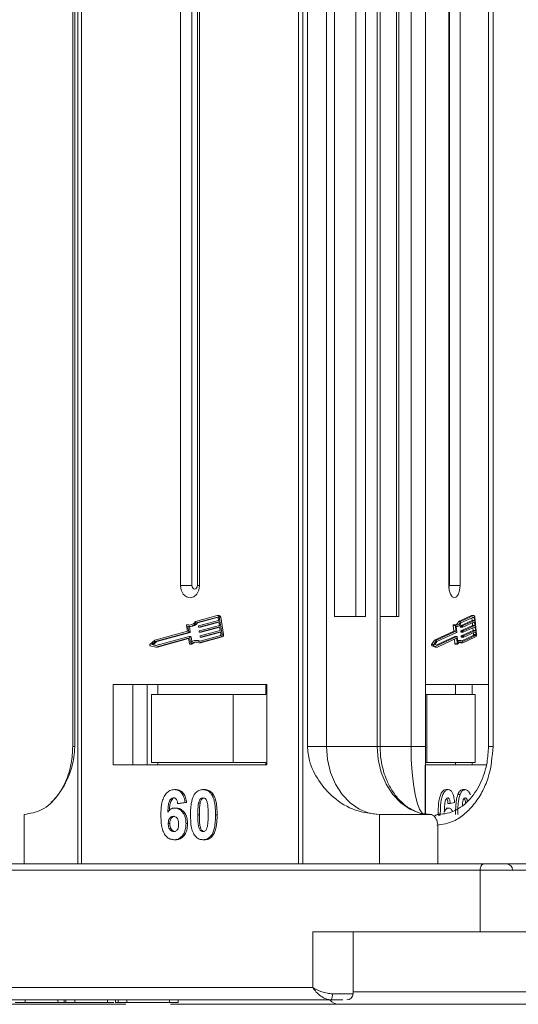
# Model space of a CAD drawing. Header units: millimetres. Extents: x -956 to 636, y -192 to 923.
# Tile 9 of 75: x -322 to -282, y 32 to 111. Entities that reach past the tile are written whole.
import ezdxf

# ---------------------------------------------------------------- set-up
doc = ezdxf.new("R2010")
doc.units = ezdxf.units.MM

msp = doc.modelspace()

# ---------------------------------------------------------------- linework, layer by layer
at = {"color": 7, "linetype": 'Continuous', "lineweight": 15}
for p, q in [((-318.057, 193.177), (-318.057, 52.677)), ((-317.896, 52.677), (-317.896, 193.177)), ((-317.635, 193.177), (-317.635, 43.177)), ((-317.338, 43.177), (-317.338, 193.177)), ((-309.354, 193.177), (-309.354, 65.677)), ((-308.421, 193.177), (-308.421, 65.677)), ((-307.978, 65.677), (-307.978, 193.177)), ((-307.802, 65.677), (-307.802, 193.177)), ((-299.818, 193.177), (-299.818, 43.177)), ((-299.465, 43.177), (-299.465, 193.177)), ((-299.093, 193.177), (-299.093, 52.677)), ((-297.543, 52.677), (-297.543, 193.177)), ((-296.913, 193.177), (-296.913, 63.177)), ((-295.166, 63.177), (-295.166, 193.177)), ((-294.39, 63.177), (-294.39, 193.177)), ((-293.444, 193.177), (-293.444, 52.677)), ((-293.22, 52.677), (-293.22, 193.177)), ((-291.898, 63.177), (-291.898, 193.177)), ((-291.694, 63.177), (-291.694, 193.177)), ((-290.715, 193.177), (-290.715, 52.677)), ((-289.556, 52.677), (-289.556, 193.177)), ((-289.554, 193.177), (-289.554, 47.232)), ((-287.669, 193.177), (-287.669, 65.677)), ((-287.613, 65.677), (-287.613, 193.177)), ((-286.752, 65.677), (-286.752, 193.177)), ((-284.456, 193.177), (-284.456, 52.677)), ((-284.086, 52.677), (-284.086, 193.177)), ((-308.421, 65.677), (-309.354, 65.677)), ((-307.802, 65.677), (-307.978, 65.677)), ((-286.752, 65.677), (-287.613, 65.677)), ((-306.379, 63.244), (-308.147, 62.762)), ((-306.36, 63.129), (-308.1, 62.655)), ((-307.974, 62.655), (-306.314, 63.107)), ((-306.341, 63.129), (-306.36, 63.129)), ((-306.224, 63.247), (-306.351, 63.247)), ((-306.268, 62.854), (-306.306, 63.083)), ((-305.991, 61.729), (-306.217, 63.108)), ((-306.217, 63.108), (-306.091, 63.108)), ((-305.865, 61.729), (-306.091, 63.108)), ((-296.913, 63.177), (-294.39, 63.177)), ((-293.22, 63.177), (-291.694, 63.177)), ((-285.836, 63.244), (-286.881, 62.762)), ((-285.658, 63.244), (-286.703, 62.762)), ((-285.647, 63.129), (-286.676, 62.655)), ((-285.836, 63.244), (-285.658, 63.244)), ((-285.641, 63.247), (-285.819, 63.247)), ((-285.791, 63.062), (-285.771, 62.854)), ((-285.615, 63.083), (-285.745, 63.083)), ((-285.593, 62.854), (-285.615, 63.083)), ((-285.429, 61.729), (-285.562, 63.108)), ((-308.863, 62.431), (-308.79, 61.987)), ((-308.692, 62.502), (-308.818, 62.502)), ((-308.807, 62.501), (-308.681, 62.501)), ((-308.759, 62.369), (-308.687, 61.925)), ((-308.681, 62.501), (-308.692, 62.502)), ((-308.648, 62.359), (-308.522, 62.359)), ((-308.56, 61.925), (-308.632, 62.359)), ((-307.974, 62.655), (-308.1, 62.655)), ((-307.893, 62.321), (-307.902, 62.379)), ((-307.884, 62.414), (-306.268, 62.854)), ((-307.87, 62.298), (-307.744, 62.298)), ((-306.249, 62.739), (-307.866, 62.299)), ((-307.739, 62.299), (-307.866, 62.299)), ((-307.818, 62.011), (-306.202, 62.451)), ((-306.183, 62.336), (-307.8, 61.896)), ((-307.739, 62.299), (-306.244, 62.706)), ((-307.674, 61.896), (-306.178, 62.304)), ((-306.202, 62.451), (-306.249, 62.739)), ((-306.136, 62.049), (-306.183, 62.336)), ((-287.304, 62.431), (-287.261, 61.987)), ((-287.304, 62.431), (-287.126, 62.431)), ((-287.1, 62.502), (-287.278, 62.502)), ((-287.126, 62.431), (-287.083, 61.987)), ((-287.065, 62.369), (-287.022, 61.925)), ((-287.064, 62.359), (-286.999, 62.359)), ((-286.881, 62.762), (-286.703, 62.762)), ((-286.736, 62.379), (-286.731, 62.321)), ((-286.736, 62.379), (-286.558, 62.379)), ((-286.553, 62.321), (-286.731, 62.321)), ((-285.771, 62.854), (-286.726, 62.414)), ((-286.726, 62.414), (-286.548, 62.414)), ((-286.717, 62.298), (-286.54, 62.298)), ((-285.732, 62.451), (-286.687, 62.011)), ((-286.553, 62.321), (-286.558, 62.379)), ((-286.548, 62.414), (-285.593, 62.854)), ((-285.582, 62.739), (-286.537, 62.299)), ((-286.509, 62.011), (-285.554, 62.451)), ((-285.543, 62.336), (-286.498, 61.896)), ((-285.771, 62.854), (-285.593, 62.854)), ((-285.752, 62.66), (-285.732, 62.451)), ((-285.732, 62.451), (-285.554, 62.451)), ((-285.713, 62.258), (-285.693, 62.049)), ((-285.554, 62.451), (-285.582, 62.739)), ((-285.515, 62.049), (-285.543, 62.336)), ((-308.79, 61.987), (-311.427, 61.269)), ((-308.704, 61.89), (-311.39, 61.159)), ((-311.334, 60.814), (-308.648, 61.546)), ((-311.333, 60.694), (-308.718, 61.406)), ((-311.264, 61.159), (-308.578, 61.89)), ((-311.207, 60.694), (-308.69, 61.38)), ((-308.709, 61.406), (-308.718, 61.406)), ((-308.578, 61.89), (-308.704, 61.89)), ((-308.691, 61.384), (-308.623, 60.968)), ((-308.56, 61.925), (-308.687, 61.925)), ((-308.517, 61.546), (-308.643, 61.546)), ((-308.621, 61.523), (-308.548, 61.079)), ((-308.494, 61.523), (-308.621, 61.523)), ((-308.434, 61.155), (-308.494, 61.523)), ((-307.864, 61.039), (-306.096, 61.52)), ((-307.855, 61.161), (-306.115, 61.635)), ((-307.827, 61.919), (-307.836, 61.977)), ((-307.804, 61.896), (-307.678, 61.896)), ((-307.674, 61.896), (-307.8, 61.896)), ((-307.761, 61.517), (-307.77, 61.574)), ((-307.753, 61.609), (-306.136, 62.049)), ((-307.738, 61.039), (-305.97, 61.52)), ((-307.738, 61.494), (-307.612, 61.494)), ((-306.118, 61.934), (-307.734, 61.494)), ((-307.608, 61.494), (-307.734, 61.494)), ((-307.608, 61.494), (-306.112, 61.901)), ((-306.08, 61.704), (-306.118, 61.934)), ((-306.096, 61.52), (-305.97, 61.52)), ((-305.865, 61.729), (-305.991, 61.729)), ((-287.261, 61.987), (-288.82, 61.269)), ((-287.177, 61.546), (-288.679, 60.854)), ((-287.083, 61.987), (-288.642, 61.269)), ((-287.032, 61.89), (-288.62, 61.159)), ((-288.587, 60.814), (-286.999, 61.546)), ((-288.586, 60.694), (-287.041, 61.406)), ((-287.261, 61.987), (-287.083, 61.987)), ((-287.198, 61.334), (-287.162, 60.968)), ((-287.177, 61.546), (-286.999, 61.546)), ((-286.996, 61.546), (-287.174, 61.546)), ((-287.09, 61.384), (-287.025, 61.384)), ((-287.025, 61.384), (-286.984, 60.968)), ((-286.983, 61.523), (-286.94, 61.079)), ((-286.697, 61.977), (-286.692, 61.919)), ((-286.697, 61.977), (-286.519, 61.977)), ((-286.692, 61.919), (-286.514, 61.919)), ((-286.687, 62.011), (-286.509, 62.011)), ((-286.678, 61.896), (-286.501, 61.896)), ((-286.658, 61.574), (-286.653, 61.517)), ((-286.658, 61.574), (-286.48, 61.574)), ((-286.653, 61.517), (-286.475, 61.517)), ((-285.693, 62.049), (-286.648, 61.609)), ((-286.648, 61.609), (-286.47, 61.609)), ((-286.639, 61.494), (-286.462, 61.494)), ((-285.68, 61.635), (-286.604, 61.209)), ((-286.536, 61.039), (-285.491, 61.52)), ((-286.531, 61.161), (-285.502, 61.635)), ((-286.514, 61.919), (-286.519, 61.977)), ((-286.475, 61.517), (-286.48, 61.574)), ((-286.47, 61.609), (-285.515, 62.049)), ((-285.504, 61.934), (-286.459, 61.494)), ((-285.693, 62.049), (-285.515, 62.049)), ((-285.502, 61.635), (-285.68, 61.635)), ((-285.674, 61.856), (-285.659, 61.704)), ((-285.659, 61.704), (-285.481, 61.704)), ((-285.481, 61.704), (-285.504, 61.934)), ((-311.427, 61.269), (-311.817, 60.918)), ((-311.8, 60.812), (-311.333, 60.694)), ((-311.39, 61.159), (-311.677, 60.901)), ((-311.677, 60.901), (-311.334, 60.814)), ((-311.551, 60.901), (-311.677, 60.901)), ((-311.551, 60.901), (-311.264, 61.159)), ((-311.273, 60.831), (-311.551, 60.901)), ((-311.264, 61.159), (-311.39, 61.159)), ((-311.207, 60.694), (-311.333, 60.694)), ((-308.578, 60.921), (-308.452, 60.921)), ((-308.424, 60.933), (-308.55, 60.933)), ((-308.013, 61.231), (-308.139, 61.231)), ((-307.738, 61.039), (-307.864, 61.039)), ((-288.82, 61.269), (-289.05, 60.918)), ((-288.872, 60.918), (-289.05, 60.918)), ((-289.04, 60.812), (-288.764, 60.694)), ((-289.04, 60.812), (-288.862, 60.812)), ((-288.642, 61.269), (-288.872, 60.918)), ((-288.862, 60.812), (-288.586, 60.694)), ((-288.82, 61.269), (-288.642, 61.269)), ((-288.62, 61.159), (-288.789, 60.901)), ((-288.789, 60.901), (-288.587, 60.814)), ((-288.764, 60.694), (-288.586, 60.694)), ((-286.984, 60.968), (-287.162, 60.968)), ((-287.136, 60.921), (-286.958, 60.921)), ((-286.698, 61.231), (-286.876, 61.231)), ((-286.714, 61.039), (-286.536, 61.039)), ((-302.37, 57.677), (-314.786, 57.677)), ((-314.786, 57.677), (-314.786, 51.177)), ((-313.21, 57.677), (-313.21, 51.177)), ((-312.05, 51.177), (-312.05, 57.677)), ((-311.169, 57.677), (-311.169, 56.877)), ((-302.456, 56.877), (-302.456, 57.677)), ((-302.37, 51.177), (-302.37, 57.677)), ((-284.456, 57.677), (-289.554, 57.677)), ((-287.124, 56.877), (-287.124, 57.677)), ((-285.763, 56.877), (-285.763, 57.677)), ((-311.687, 56.877), (-311.687, 51.377)), ((-311.687, 56.877), (-305.091, 56.877)), ((-305.091, 51.377), (-305.091, 56.877)), ((-305.091, 56.877), (-302.456, 56.877)), ((-289.554, 56.877), (-289.426, 56.877)), ((-289.426, 56.877), (-289.426, 51.377)), ((-289.426, 56.877), (-285.528, 56.877)), ((-285.528, 51.377), (-285.528, 56.877)), ((-318.056, 52.677), (-317.896, 52.677)), ((-299.093, 52.677), (-297.543, 52.677)), ((-297.543, 52.677), (-293.444, 52.677)), ((-293.444, 52.677), (-293.22, 52.677)), ((-293.22, 52.677), (-290.715, 52.677)), ((-290.715, 52.677), (-289.556, 52.677)), ((-284.456, 52.677), (-284.086, 52.677)), ((-314.786, 51.177), (-302.37, 51.177)), ((-311.687, 51.377), (-305.091, 51.377)), ((-311.169, 51.177), (-311.169, 51.377)), ((-302.456, 51.377), (-305.091, 51.377)), ((-302.456, 51.377), (-302.456, 51.177)), ((-289.426, 51.377), (-289.554, 51.377)), ((-289.554, 51.177), (-284.616, 51.177)), ((-289.426, 51.377), (-285.528, 51.377)), ((-287.124, 51.377), (-287.124, 51.177)), ((-285.763, 51.177), (-285.763, 51.377)), ((-309.835, 49.177), (-309.708, 49.177)), ((-307.53, 49.177), (-307.404, 49.177)), ((-306.82, 48.766), (-306.694, 48.766)), ((-287.701, 49.177), (-287.878, 49.177)), ((-286.757, 48.771), (-286.935, 48.771)), ((-286.339, 49.177), (-286.516, 49.177)), ((-308.983, 48.133), (-309.58, 48.049)), ((-309.58, 48.049), (-309.454, 48.049)), ((-309.454, 48.049), (-308.857, 48.133)), ((-308.983, 48.133), (-308.857, 48.133)), ((-307.755, 48.118), (-307.881, 48.118)), ((-287.55, 48.049), (-287.728, 48.049)), ((-287.197, 48.133), (-287.55, 48.049)), ((-321.989, 43.177), (-321.989, 47.177)), ((-309.82, 47.69), (-309.694, 47.69)), ((-307.948, 47.15), (-307.822, 47.15)), ((-306.515, 47.15), (-306.389, 47.15)), ((-293.275, 47.177), (-293.275, 43.177)), ((-293.275, 47.177), (-289.176, 47.177)), ((-288.527, 47.123), (-288.35, 47.123)), ((-287.692, 47.69), (-287.87, 47.69)), ((-310.336, 46.448), (-310.21, 46.448)), ((-308.903, 46.43), (-308.777, 46.43)), ((-288.545, 43.177), (-288.545, 46.177)), ((-306.822, 45.532), (-306.696, 45.532)), ((-309.879, 45.126), (-309.753, 45.126)), ((-307.53, 45.126), (-307.404, 45.126)), ((-284.817, 43.177), (-323.286, 43.177)), ((-323.602, 42.677), (-285.132, 42.677)), ((-285.132, 42.677), (-285.132, 37.677)), ((-285.132, 42.677), (-248.576, 42.677)), ((-298.657, 37.677), (-298.657, 33.177)), ((-285.132, 37.677), (-298.657, 37.677)), ((-295.396, 32.677), (-295.396, 37.677)), ((-285.132, 37.677), (-264.004, 37.677)), ((-298.657, 33.177), (-337.127, 33.177)), ((-297.08, 32.677), (-295.396, 32.677)), ((-295.396, 32.827), (-264.238, 32.827)), ((-336.496, 32.177), (-297.159, 32.177)), ((-322.705, 31.977), (-321.909, 31.977)), ((-321.909, 32.177), (-321.909, 31.977)), ((-321.909, 31.977), (-319.273, 31.977)), ((-319.273, 32.177), (-319.273, 31.977)), ((-319.273, 31.977), (-318.747, 31.977)), ((-318.747, 32.177), (-318.747, 31.977)), ((-318.747, 31.977), (-318.626, 31.977)), ((-318.626, 32.177), (-318.626, 31.977)), ((-318.626, 31.977), (-317.88, 31.977)), ((-317.88, 32.177), (-317.88, 31.977)), ((-317.88, 31.977), (-315.252, 31.977)), ((-315.252, 32.177), (-315.252, 31.977)), ((-315.252, 31.977), (-314.738, 31.977)), ((-314.606, 32.177), (-314.606, 31.977)), ((-314.391, 32.177), (-314.391, 31.977)), ((-313.697, 32.177), (-313.697, 31.977)), ((-313.664, 31.977), (-313.262, 31.977)), ((-310.229, 32.177), (-310.229, 31.977)), ((-309.538, 31.977), (-309.538, 32.177)), ((-313.761, 31.827), (-336.767, 31.827)), ((-296.679, 31.827), (-310.165, 31.827)), ((-297.961, 31.827), (-297.958, 31.827))]:
    msp.add_line(p, q, dxfattribs=at)
at = {"color": 7, "linetype": 'Continuous', "lineweight": 15, "flags": 128}
for points in [[(-309.354, 65.677), (-309.295, 65.294), (-309.127, 64.97), (-308.875, 64.753), (-308.578, 64.677), (-308.281, 64.753), (-308.029, 64.97), (-307.861, 65.294), (-307.802, 65.677)], [(-308.421, 65.677), (-308.404, 65.568), (-308.356, 65.475), (-308.284, 65.414), (-308.2, 65.392), (-308.115, 65.414), (-308.043, 65.475), (-307.995, 65.568), (-307.978, 65.677)], [(-287.669, 65.677), (-287.634, 65.294), (-287.535, 64.97), (-287.386, 64.753), (-287.21, 64.677), (-287.035, 64.753), (-286.886, 64.97), (-286.786, 65.294), (-286.752, 65.677)], [(-285.819, 63.247), (-285.82, 63.247), (-285.836, 63.244)], [(-285.658, 63.244), (-285.642, 63.247), (-285.627, 63.244), (-285.611, 63.235), (-285.597, 63.219), (-285.585, 63.197), (-285.575, 63.171), (-285.567, 63.141), (-285.562, 63.108)], [(-285.615, 63.083), (-285.617, 63.094), (-285.619, 63.104), (-285.623, 63.113), (-285.627, 63.12), (-285.631, 63.126), (-285.637, 63.129), (-285.642, 63.13), (-285.647, 63.129)], [(-308.863, 62.431), (-308.864, 62.446), (-308.862, 62.461), (-308.857, 62.474), (-308.85, 62.486), (-308.841, 62.495), (-308.83, 62.5), (-308.819, 62.502), (-308.807, 62.501)], [(-308.585, 62.48), (-308.592, 62.481), (-308.681, 62.501)], [(-307.744, 62.298), (-307.744, 62.298), (-307.739, 62.299)], [(-287.278, 62.502), (-287.278, 62.502), (-287.285, 62.5), (-287.291, 62.495), (-287.296, 62.486), (-287.301, 62.474), (-287.303, 62.461), (-287.304, 62.446), (-287.304, 62.431)], [(-287.126, 62.431), (-287.127, 62.446), (-287.126, 62.461), (-287.123, 62.474), (-287.119, 62.486), (-287.113, 62.495), (-287.107, 62.5), (-287.1, 62.502), (-287.094, 62.501)], [(-287.094, 62.501), (-287.041, 62.481), (-286.987, 62.477), (-286.934, 62.488), (-286.882, 62.515), (-286.832, 62.556), (-286.785, 62.612), (-286.742, 62.681), (-286.703, 62.762)], [(-286.676, 62.655), (-286.715, 62.577), (-286.759, 62.51), (-286.805, 62.454), (-286.855, 62.41), (-286.906, 62.38), (-286.959, 62.363), (-287.012, 62.359), (-287.065, 62.369)], [(-286.731, 62.321), (-286.73, 62.316), (-286.728, 62.311), (-286.727, 62.306), (-286.725, 62.303), (-286.722, 62.3), (-286.72, 62.298), (-286.717, 62.298)], [(-286.537, 62.299), (-286.54, 62.298), (-286.542, 62.298), (-286.545, 62.3), (-286.547, 62.303), (-286.549, 62.306), (-286.551, 62.311), (-286.552, 62.316), (-286.553, 62.321)], [(-307.678, 61.896), (-307.678, 61.896), (-307.674, 61.896)], [(-307.612, 61.494), (-307.612, 61.494), (-307.608, 61.494)], [(-287.174, 61.546), (-287.174, 61.546), (-287.177, 61.546)], [(-287.041, 61.406), (-287.038, 61.407), (-287.035, 61.407), (-287.033, 61.405), (-287.031, 61.402), (-287.028, 61.399), (-287.027, 61.394), (-287.025, 61.389), (-287.025, 61.384)], [(-286.999, 61.546), (-286.996, 61.546), (-286.994, 61.546), (-286.991, 61.544), (-286.989, 61.541), (-286.987, 61.538), (-286.985, 61.533), (-286.984, 61.528), (-286.983, 61.523)], [(-286.692, 61.919), (-286.691, 61.914), (-286.69, 61.909), (-286.688, 61.904), (-286.686, 61.901), (-286.683, 61.898), (-286.681, 61.896), (-286.678, 61.896)], [(-286.653, 61.517), (-286.652, 61.511), (-286.651, 61.506), (-286.649, 61.502), (-286.647, 61.498), (-286.644, 61.496), (-286.642, 61.494), (-286.639, 61.494)], [(-286.498, 61.896), (-286.501, 61.896), (-286.503, 61.896), (-286.506, 61.898), (-286.508, 61.901), (-286.51, 61.904), (-286.512, 61.909), (-286.513, 61.914), (-286.514, 61.919)], [(-286.459, 61.494), (-286.462, 61.494), (-286.464, 61.494), (-286.467, 61.496), (-286.469, 61.498), (-286.471, 61.502), (-286.473, 61.506), (-286.474, 61.511), (-286.475, 61.517)], [(-308.55, 60.933), (-308.56, 60.926), (-308.571, 60.922), (-308.583, 60.922), (-308.594, 60.925), (-308.604, 60.932), (-308.613, 60.942), (-308.619, 60.954), (-308.623, 60.968)], [(-287.162, 60.968), (-287.16, 60.954), (-287.156, 60.942), (-287.151, 60.932), (-287.145, 60.925), (-287.139, 60.922), (-287.136, 60.921)], [(-286.942, 60.933), (-286.948, 60.926), (-286.954, 60.922), (-286.961, 60.922), (-286.967, 60.925), (-286.973, 60.932), (-286.978, 60.942), (-286.982, 60.954), (-286.984, 60.968)], [(-286.876, 61.231), (-286.918, 61.227), (-286.953, 61.216)], [(-286.942, 60.933), (-286.897, 60.998), (-286.849, 61.049), (-286.798, 61.086), (-286.746, 61.107), (-286.692, 61.113), (-286.639, 61.104), (-286.586, 61.079), (-286.536, 61.039)], [(-286.787, 61.092), (-286.764, 61.079), (-286.714, 61.039)], [(-293.275, 47.177), (-294.108, 47.283), (-294.909, 47.596), (-295.646, 48.104), (-296.293, 48.788), (-296.824, 49.621), (-297.218, 50.572), (-297.461, 51.604), (-297.543, 52.677)], [(-293.444, 52.677), (-293.362, 51.604), (-293.119, 50.572), (-292.725, 49.621), (-292.194, 48.788), (-291.547, 48.104), (-290.809, 47.596), (-290.008, 47.283), (-289.176, 47.177)], [(-290.715, 52.677), (-290.693, 51.604), (-290.629, 50.572), (-290.525, 49.621), (-290.385, 48.788), (-290.215, 48.104), (-290.02, 47.596), (-289.809, 47.283), (-289.59, 47.177)], [(-285.132, 42.677), (-285.126, 42.774), (-285.108, 42.868), (-285.079, 42.955), (-285.04, 43.03), (-284.992, 43.093), (-284.937, 43.139), (-284.878, 43.167), (-284.817, 43.177)]]:
    msp.add_lwpolyline(points, dxfattribs=at)
at = {"color": 7, "linetype": 'Continuous', "lineweight": 15}
for centre, radius, start, end in [((-288.061, 65.658), 0.448, 333.89769, 2.36402), ((-306.358, 63.103), 0.142, 1.77106, 98.23127), ((-306.353, 63.082), 0.0473, 1.77106, 98.23127), ((-306.238, 63.1), 0.148, 2.84754, 84.64316), ((-308.652, 63.072), 0.592, 254.76687, 328.43558), ((-308.657, 63.037), 0.675, 261.29756, 325.56926), ((-308.548, 63.062), 0.704, 272.12514, 324.63087), ((-307.873, 62.386), 0.03, 112.70639, 193.67636), ((-307.869, 62.322), 0.0236, 181.77106, 278.23127), ((-287.338, 62.908), 0.48, 301.38027, 342.33473), ((-286.7, 62.387), 0.0372, 134.13938, 192.60398), ((-286.522, 62.387), 0.0372, 134.13938, 192.60398), ((-308.715, 61.383), 0.0236, 1.77106, 98.23127), ((-308.716, 61.918), 0.03, 292.70639, 13.67636), ((-308.644, 61.522), 0.0236, 1.77106, 98.23127), ((-308.59, 61.918), 0.03, 292.70639, 13.67636), ((-308.519, 61.522), 0.0246, 2.84754, 84.64316), ((-307.807, 61.984), 0.03, 112.70639, 193.67636), ((-307.803, 61.92), 0.0236, 181.77106, 278.23127), ((-307.741, 61.581), 0.03, 112.70639, 193.67636), ((-307.737, 61.518), 0.0236, 181.77106, 278.23127), ((-306.138, 61.69), 0.06, 292.70639, 13.67636), ((-306.166, 61.686), 0.18, 292.70639, 13.67636), ((-306.04, 61.686), 0.18, 292.70639, 13.67636), ((-287.058, 61.917), 0.0372, 314.13938, 12.60398), ((-286.661, 61.985), 0.0372, 134.13938, 192.60398), ((-286.622, 61.582), 0.0372, 134.13938, 192.60398), ((-286.483, 61.985), 0.0372, 134.13938, 192.60398), ((-286.444, 61.582), 0.0372, 134.13938, 192.60398), ((-285.732, 61.688), 0.0744, 314.13938, 12.60398), ((-285.554, 61.688), 0.0744, 314.13938, 12.60398), ((-285.646, 61.68), 0.223, 314.13938, 12.60398), ((-311.773, 60.871), 0.0644, 132.93971, 245.68289), ((-308.141, 60.552), 0.559, 60.3608, 137.05481), ((-308.14, 60.605), 0.625, 62.87791, 130.67442), ((-308.453, 60.961), 0.0392, 270.9146, 316.26926), ((-307.997, 60.521), 0.594, 97.58574, 135.98631), ((-308.014, 60.618), 0.613, 67.15343, 89.8647), ((-288.975, 60.872), 0.088, 148.4171, 222.65237), ((-288.797, 60.872), 0.088, 148.4171, 222.65237), ((-286.704, 60.963), 0.263, 48.76757, 153.96775), ((-282.999, 42.677), 0.5, 0, 90), ((-297.93, 32.555), 0.859, 333.88979, 8.15539), ((-295.896, 32.677), 0.5, 270, 0), ((-296.504, 32.827), 1, 220.5416, 270)]:
    msp.add_arc(centre, radius, start, end, dxfattribs=at)
for points, knots in [([(-321.989, 47.177), (-321.502, 47.253), (-320.528, 47.406), (-319.232, 48.596), (-318.378, 50.146), (-317.955, 51.591), (-317.912, 52.383), (-317.896, 52.677)], [0, 0, 0, 0, 0.249096, 0.498243, 0.745205, 0.90541, 1, 1, 1, 1]), ([(-318.057, 52.677), (-318.08, 52.218), (-318.112, 51.579), (-318.317, 50.689), (-318.551, 49.979), (-318.924, 49.222), (-319.343, 48.59), (-319.662, 48.283), (-319.798, 48.151)], [0, 0, 0, 0, 0.254263, 0.354083, 0.518608, 0.68716, 0.866461, 1, 1, 1, 1]), ([(-299.093, 52.677), (-299.054, 52.286), (-298.952, 51.288), (-298.202, 49.833), (-296.954, 48.421), (-295.254, 47.384), (-293.932, 47.246), (-293.275, 47.177)], [0, 0, 0, 0, 0.125713, 0.321276, 0.524466, 0.763484, 1, 1, 1, 1]), ([(-289.21, 47.191), (-289.247, 47.187), (-289.61, 47.147), (-290.251, 47.343), (-291.082, 47.788), (-291.774, 48.429), (-292.339, 49.211), (-292.734, 50.024), (-292.992, 50.818), (-293.177, 51.673), (-293.204, 52.305), (-293.22, 52.677)], [0, 0, 0, 0, 0.018475, 0.183377, 0.322334, 0.453902, 0.578047, 0.697937, 0.785012, 0.873592, 1, 1, 1, 1]), ([(-289.59, 47.177), (-289.586, 47.253), (-289.578, 47.406), (-289.567, 48.596), (-289.56, 50.146), (-289.557, 51.591), (-289.556, 52.383), (-289.556, 52.677)], [0, 0, 0, 0, 0.249096, 0.498243, 0.745205, 0.90541, 1, 1, 1, 1]), ([(-288.617, 46.303), (-288.16, 46.371), (-287.361, 46.489), (-286.346, 47.211), (-285.537, 48.046), (-284.886, 49.088), (-284.257, 50.601), (-284.154, 51.859), (-284.086, 52.677)], [0, 0, 0, 0, 0.185558, 0.323597, 0.464565, 0.605534, 0.743573, 1, 1, 1, 1]), ([(-284.456, 52.677), (-284.477, 52.239), (-284.507, 51.621), (-284.705, 50.748), (-284.937, 50.038), (-285.31, 49.27), (-285.791, 48.57), (-286.376, 47.971), (-287.054, 47.515), (-287.773, 47.223), (-288.265, 47.204), (-288.5, 47.194)], [0, 0, 0, 0, 0.148018, 0.208658, 0.308329, 0.410852, 0.520151, 0.63429, 0.754082, 0.882223, 1, 1, 1, 1]), ([(-310.933, 47.123), (-310.931, 47.256), (-310.924, 47.658), (-310.853, 48.214), (-310.637, 48.722), (-310.368, 49.025), (-310.081, 49.163), (-309.9, 49.173), (-309.835, 49.177)], [0, 0, 0, 0, 0.142337, 0.429127, 0.589943, 0.751205, 0.909895, 1, 1, 1, 1]), ([(-309.835, 49.177), (-309.729, 49.166), (-309.538, 49.147), (-309.296, 48.963), (-309.108, 48.686), (-309.019, 48.389), (-308.991, 48.19), (-308.983, 48.133)], [0, 0, 0, 0, 0.2426908, 0.4390024, 0.635006, 0.8950587, 1, 1, 1, 1]), ([(-308.857, 48.133), (-308.878, 48.265), (-308.92, 48.53), (-309.086, 48.873), (-309.325, 49.096), (-309.544, 49.17), (-309.669, 49.175), (-309.708, 49.177)], [0, 0, 0, 0, 0.241162, 0.485196, 0.708842, 0.908431, 1, 1, 1, 1]), ([(-308.545, 47.158), (-308.543, 47.291), (-308.539, 47.594), (-308.483, 48.122), (-308.374, 48.542), (-308.251, 48.748), (-308.238, 48.771)], [0, 0, 0, 0, 0.237381, 0.538918, 0.949082, 1, 1, 1, 1]), ([(-308.238, 48.771), (-308.203, 48.821), (-308.133, 48.923), (-308.002, 49.038), (-307.856, 49.121), (-307.725, 49.159), (-307.615, 49.174), (-307.558, 49.176), (-307.53, 49.177)], [0, 0, 0, 0, 0.193776, 0.3936, 0.587864, 0.788908, 0.894169, 1, 1, 1, 1]), ([(-307.53, 49.177), (-307.478, 49.175), (-307.374, 49.17), (-307.22, 49.126), (-307.072, 49.049), (-306.96, 48.95), (-306.877, 48.852), (-306.839, 48.795), (-306.82, 48.766)], [0, 0, 0, 0, 0.192627, 0.388684, 0.582013, 0.783201, 0.891038, 1, 1, 1, 1]), ([(-306.694, 48.766), (-306.728, 48.816), (-306.798, 48.917), (-306.928, 49.035), (-307.074, 49.119), (-307.206, 49.159), (-307.317, 49.174), (-307.375, 49.176), (-307.404, 49.177)], [0, 0, 0, 0, 0.192795, 0.391133, 0.584584, 0.78508, 0.892229, 1, 1, 1, 1]), ([(-306.82, 48.766), (-306.789, 48.712), (-306.728, 48.602), (-306.646, 48.37), (-306.576, 48.075), (-306.538, 47.744), (-306.518, 47.434), (-306.516, 47.245), (-306.515, 47.15)], [0, 0, 0, 0, 0.118432, 0.2393289, 0.4494336, 0.6641784, 0.8318201, 1, 1, 1, 1]), ([(-306.389, 47.15), (-306.391, 47.283), (-306.395, 47.581), (-306.445, 48.071), (-306.542, 48.493), (-306.663, 48.71), (-306.694, 48.766)], [0, 0, 0, 0, 0.236775, 0.527928, 0.878334, 1, 1, 1, 1]), ([(-287.878, 49.177), (-287.94, 49.167), (-288.065, 49.147), (-288.234, 48.959), (-288.373, 48.661), (-288.49, 48.142), (-288.524, 47.604), (-288.527, 47.221), (-288.527, 47.123)], [0, 0, 0, 0, 0.14324, 0.28761, 0.430449, 0.591135, 0.89544, 1, 1, 1, 1]), ([(-288.35, 47.123), (-288.348, 47.256), (-288.344, 47.658), (-288.303, 48.214), (-288.175, 48.722), (-288.016, 49.025), (-287.846, 49.163), (-287.739, 49.173), (-287.701, 49.177)], [0, 0, 0, 0, 0.1423372, 0.4291269, 0.5899433, 0.7512055, 0.9098946, 1, 1, 1, 1]), ([(-287.701, 49.177), (-287.638, 49.166), (-287.525, 49.147), (-287.382, 48.963), (-287.271, 48.686), (-287.218, 48.389), (-287.202, 48.19), (-287.197, 48.133)], [0, 0, 0, 0, 0.242691, 0.439002, 0.635006, 0.895059, 1, 1, 1, 1]), ([(-286.935, 48.771), (-286.953, 48.716), (-286.989, 48.607), (-287.039, 48.372), (-287.08, 48.067), (-287.104, 47.732), (-287.114, 47.427), (-287.116, 47.248), (-287.116, 47.158)], [0, 0, 0, 0, 0.118605, 0.239529, 0.45773, 0.680896, 0.840214, 1, 1, 1, 1]), ([(-286.938, 47.158), (-286.937, 47.291), (-286.935, 47.594), (-286.902, 48.122), (-286.837, 48.542), (-286.765, 48.748), (-286.757, 48.771)], [0, 0, 0, 0, 0.237381, 0.538918, 0.949082, 1, 1, 1, 1]), ([(-286.516, 49.177), (-286.547, 49.175), (-286.609, 49.17), (-286.7, 49.127), (-286.787, 49.049), (-286.853, 48.952), (-286.902, 48.855), (-286.924, 48.799), (-286.935, 48.771)], [0, 0, 0, 0, 0.193601, 0.390515, 0.584816, 0.786672, 0.892788, 1, 1, 1, 1]), ([(-286.757, 48.771), (-286.736, 48.821), (-286.695, 48.923), (-286.618, 49.038), (-286.531, 49.121), (-286.454, 49.159), (-286.389, 49.174), (-286.355, 49.176), (-286.339, 49.177)], [0, 0, 0, 0, 0.193776, 0.3936, 0.587864, 0.788908, 0.894169, 1, 1, 1, 1]), ([(-286.339, 49.177), (-286.308, 49.175), (-286.246, 49.17), (-286.155, 49.126), (-286.068, 49.049), (-286.002, 48.95), (-285.953, 48.852), (-285.93, 48.795), (-285.919, 48.766)], [0, 0, 0, 0, 0.192627, 0.388684, 0.582013, 0.783201, 0.891038, 1, 1, 1, 1]), ([(-309.911, 48.51), (-309.953, 48.505), (-310.037, 48.494), (-310.155, 48.394), (-310.265, 48.222), (-310.349, 47.86), (-310.368, 47.56), (-310.381, 47.355)], [0, 0, 0, 0, 0.112049, 0.22438, 0.370115, 0.570276, 1, 1, 1, 1]), ([(-310.243, 47.515), (-310.238, 47.594), (-310.224, 47.8), (-310.183, 48.075), (-310.088, 48.317), (-309.978, 48.447), (-309.869, 48.504), (-309.809, 48.509), (-309.785, 48.51)], [0, 0, 0, 0, 0.187792, 0.48711, 0.651599, 0.817152, 0.928239, 1, 1, 1, 1]), ([(-309.58, 48.049), (-309.589, 48.126), (-309.604, 48.248), (-309.675, 48.393), (-309.756, 48.473), (-309.84, 48.506), (-309.892, 48.509), (-309.911, 48.51)], [0, 0, 0, 0, 0.33384, 0.524547, 0.716372, 0.891824, 1, 1, 1, 1]), ([(-307.948, 47.15), (-307.948, 47.216), (-307.947, 47.35), (-307.942, 47.531), (-307.935, 47.692), (-307.924, 47.835), (-307.909, 47.978), (-307.891, 48.071), (-307.881, 48.118)], [0, 0, 0, 0, 0.20527, 0.4106157, 0.5571475, 0.7038444, 0.8514751, 1, 1, 1, 1]), ([(-307.881, 48.118), (-307.863, 48.187), (-307.834, 48.299), (-307.75, 48.425), (-307.654, 48.491), (-307.577, 48.508), (-307.535, 48.51), (-307.53, 48.51)], [0, 0, 0, 0, 0.334804, 0.542561, 0.750382, 0.970721, 1, 1, 1, 1]), ([(-307.822, 47.15), (-307.821, 47.216), (-307.821, 47.35), (-307.816, 47.531), (-307.808, 47.692), (-307.797, 47.835), (-307.783, 47.978), (-307.765, 48.071), (-307.755, 48.118)], [0, 0, 0, 0, 0.20527, 0.410616, 0.557148, 0.703844, 0.851475, 1, 1, 1, 1]), ([(-307.755, 48.118), (-307.737, 48.187), (-307.707, 48.299), (-307.623, 48.425), (-307.528, 48.491), (-307.451, 48.508), (-307.409, 48.51), (-307.404, 48.51)], [0, 0, 0, 0, 0.3348035, 0.5425606, 0.750382, 0.9707212, 1, 1, 1, 1]), ([(-307.53, 48.51), (-307.486, 48.504), (-307.407, 48.494), (-307.307, 48.42), (-307.222, 48.279), (-307.144, 48.008), (-307.116, 47.612), (-307.114, 47.305), (-307.112, 47.15)], [0, 0, 0, 0, 0.1056461, 0.1862213, 0.267042, 0.4315406, 0.7127076, 1, 1, 1, 1]), ([(-287.746, 48.51), (-287.771, 48.505), (-287.82, 48.494), (-287.89, 48.394), (-287.955, 48.222), (-288.005, 47.86), (-288.016, 47.56), (-288.024, 47.355)], [0, 0, 0, 0, 0.112049, 0.22438, 0.370115, 0.570276, 1, 1, 1, 1]), ([(-287.834, 48.461), (-287.823, 48.449), (-287.796, 48.419), (-287.76, 48.319), (-287.737, 48.188), (-287.73, 48.09), (-287.728, 48.049)], [0, 0, 0, 0, 0.153821, 0.401788, 0.748583, 1, 1, 1, 1]), ([(-287.55, 48.049), (-287.556, 48.126), (-287.565, 48.248), (-287.606, 48.393), (-287.654, 48.473), (-287.704, 48.506), (-287.734, 48.509), (-287.746, 48.51)], [0, 0, 0, 0, 0.33384, 0.5245467, 0.7163724, 0.8918244, 1, 1, 1, 1]), ([(-286.568, 47.877), (-286.566, 47.91), (-286.561, 47.992), (-286.552, 48.071), (-286.546, 48.118)], [0, 0, 0, 0, 0.410712, 1, 1, 1, 1]), ([(-286.546, 48.118), (-286.535, 48.187), (-286.518, 48.299), (-286.468, 48.425), (-286.412, 48.491), (-286.366, 48.508), (-286.342, 48.51), (-286.339, 48.51)], [0, 0, 0, 0, 0.334804, 0.542561, 0.750382, 0.970721, 1, 1, 1, 1]), ([(-286.427, 48.464), (-286.413, 48.449), (-286.381, 48.414), (-286.335, 48.282), (-286.317, 48.161), (-286.305, 48.081)], [0, 0, 0, 0, 0.208429, 0.4795973, 1, 1, 1, 1]), ([(-286.339, 48.51), (-286.312, 48.505), (-286.266, 48.494), (-286.208, 48.419), (-286.172, 48.329), (-286.161, 48.26), (-286.156, 48.233)], [0, 0, 0, 0, 0.329801, 0.581337, 0.833639, 1, 1, 1, 1]), ([(-309.879, 45.126), (-309.984, 45.136), (-310.195, 45.158), (-310.474, 45.359), (-310.701, 45.664), (-310.887, 46.2), (-310.93, 46.71), (-310.932, 47.065), (-310.933, 47.123)], [0, 0, 0, 0, 0.148269, 0.297647, 0.442421, 0.607851, 0.935658, 1, 1, 1, 1]), ([(-310.381, 47.355), (-310.345, 47.403), (-310.272, 47.501), (-310.159, 47.593), (-310.06, 47.642), (-309.984, 47.67), (-309.903, 47.686), (-309.848, 47.689), (-309.82, 47.69)], [0, 0, 0, 0, 0.243654, 0.49576, 0.617892, 0.741503, 0.870025, 1, 1, 1, 1]), ([(-310.336, 46.448), (-310.332, 46.53), (-310.326, 46.666), (-310.255, 46.836), (-310.16, 46.944), (-310.045, 47.013), (-309.961, 47.02), (-309.921, 47.023)], [0, 0, 0, 0, 0.276721, 0.45687, 0.637007, 0.824068, 1, 1, 1, 1]), ([(-310.21, 46.448), (-310.206, 46.53), (-310.2, 46.666), (-310.129, 46.836), (-310.034, 46.944), (-309.919, 47.013), (-309.835, 47.02), (-309.795, 47.023)], [0, 0, 0, 0, 0.276721, 0.45687, 0.637007, 0.824068, 1, 1, 1, 1]), ([(-309.921, 47.023), (-309.868, 47.018), (-309.771, 47.008), (-309.647, 46.913), (-309.555, 46.778), (-309.506, 46.594), (-309.502, 46.461), (-309.5, 46.391)], [0, 0, 0, 0, 0.213757, 0.394944, 0.576585, 0.777311, 1, 1, 1, 1]), ([(-309.82, 47.69), (-309.715, 47.677), (-309.504, 47.653), (-309.233, 47.437), (-309.027, 47.135), (-308.917, 46.782), (-308.908, 46.539), (-308.903, 46.43)], [0, 0, 0, 0, 0.2102159, 0.4219747, 0.6200164, 0.8310369, 1, 1, 1, 1]), ([(-308.777, 46.43), (-308.784, 46.565), (-308.797, 46.836), (-308.937, 47.204), (-309.161, 47.494), (-309.427, 47.667), (-309.616, 47.683), (-309.694, 47.69)], [0, 0, 0, 0, 0.209315, 0.420684, 0.62175, 0.843313, 1, 1, 1, 1]), ([(-307.53, 45.126), (-307.635, 45.136), (-307.846, 45.156), (-308.121, 45.354), (-308.344, 45.668), (-308.525, 46.279), (-308.537, 46.799), (-308.545, 47.158)], [0, 0, 0, 0, 0.147528, 0.296569, 0.43214, 0.608737, 1, 1, 1, 1]), ([(-307.53, 45.792), (-307.583, 45.8), (-307.668, 45.813), (-307.768, 45.9), (-307.848, 46.05), (-307.921, 46.322), (-307.943, 46.712), (-307.946, 47.003), (-307.948, 47.15)], [0, 0, 0, 0, 0.125351, 0.202197, 0.279182, 0.459742, 0.727968, 1, 1, 1, 1]), ([(-307.404, 45.792), (-307.457, 45.8), (-307.542, 45.813), (-307.642, 45.9), (-307.722, 46.05), (-307.794, 46.322), (-307.817, 46.712), (-307.82, 47.003), (-307.822, 47.15)], [0, 0, 0, 0, 0.125351, 0.202197, 0.279182, 0.459742, 0.727968, 1, 1, 1, 1]), ([(-307.112, 47.15), (-307.113, 47.083), (-307.113, 46.95), (-307.118, 46.769), (-307.126, 46.608), (-307.137, 46.466), (-307.151, 46.324), (-307.17, 46.231), (-307.179, 46.185)], [0, 0, 0, 0, 0.205942, 0.411959, 0.558149, 0.704502, 0.851801, 1, 1, 1, 1]), ([(-306.515, 47.15), (-306.517, 47.016), (-306.521, 46.713), (-306.576, 46.193), (-306.683, 45.77), (-306.805, 45.562), (-306.822, 45.532)], [0, 0, 0, 0, 0.236629, 0.537361, 0.932986, 1, 1, 1, 1]), ([(-306.696, 45.532), (-306.666, 45.586), (-306.604, 45.696), (-306.52, 45.927), (-306.452, 46.226), (-306.411, 46.558), (-306.392, 46.868), (-306.39, 47.056), (-306.389, 47.15)], [0, 0, 0, 0, 0.11827, 0.23888, 0.450732, 0.667209, 0.83334, 1, 1, 1, 1]), ([(-289.176, 47.177), (-289.105, 47.166), (-288.963, 47.144), (-288.774, 46.971), (-288.631, 46.718), (-288.556, 46.436), (-288.548, 46.251), (-288.545, 46.177)], [0, 0, 0, 0, 0.214694, 0.429388, 0.644082, 0.858775, 1, 1, 1, 1]), ([(-288.5, 47.177), (-288.572, 47.169), (-288.694, 47.154), (-288.796, 47.05), (-288.838, 47.007)], [0, 0, 0, 0, 0.589217, 1, 1, 1, 1]), ([(-288.024, 47.355), (-288.002, 47.403), (-287.959, 47.501), (-287.892, 47.593), (-287.834, 47.642), (-287.789, 47.67), (-287.741, 47.686), (-287.708, 47.689), (-287.692, 47.69)], [0, 0, 0, 0, 0.243654, 0.49576, 0.617892, 0.741503, 0.870025, 1, 1, 1, 1]), ([(-287.692, 47.69), (-287.629, 47.679), (-287.507, 47.658), (-287.408, 47.505), (-287.359, 47.431)], [0, 0, 0, 0, 0.515421, 1, 1, 1, 1]), ([(-309.891, 45.792), (-309.944, 45.799), (-310.05, 45.814), (-310.186, 45.931), (-310.284, 46.088), (-310.329, 46.27), (-310.334, 46.39), (-310.336, 46.448)], [0, 0, 0, 0, 0.207905, 0.419981, 0.630626, 0.821735, 1, 1, 1, 1]), ([(-309.765, 45.792), (-309.818, 45.799), (-309.924, 45.814), (-310.06, 45.931), (-310.158, 46.088), (-310.203, 46.27), (-310.208, 46.39), (-310.21, 46.448)], [0, 0, 0, 0, 0.2079047, 0.4199807, 0.6306256, 0.821735, 1, 1, 1, 1]), ([(-309.5, 46.391), (-309.503, 46.305), (-309.508, 46.167), (-309.565, 45.988), (-309.651, 45.879), (-309.762, 45.805), (-309.845, 45.797), (-309.891, 45.792)], [0, 0, 0, 0, 0.288697, 0.463553, 0.639942, 0.801808, 1, 1, 1, 1]), ([(-308.903, 46.43), (-308.909, 46.296), (-308.921, 46.026), (-309.05, 45.644), (-309.271, 45.345), (-309.561, 45.154), (-309.773, 45.135), (-309.879, 45.126)], [0, 0, 0, 0, 0.197831, 0.3973, 0.59891, 0.798741, 1, 1, 1, 1]), ([(-309.753, 45.126), (-309.649, 45.135), (-309.438, 45.153), (-309.156, 45.337), (-308.936, 45.624), (-308.798, 46.003), (-308.784, 46.285), (-308.777, 46.43)], [0, 0, 0, 0, 0.198208, 0.398397, 0.584963, 0.787074, 1, 1, 1, 1]), ([(-307.179, 46.185), (-307.197, 46.116), (-307.226, 46.004), (-307.31, 45.879), (-307.404, 45.813), (-307.481, 45.795), (-307.524, 45.793), (-307.53, 45.792)], [0, 0, 0, 0, 0.333678, 0.540413, 0.747264, 0.961209, 1, 1, 1, 1]), ([(-306.822, 45.532), (-306.857, 45.482), (-306.927, 45.38), (-307.058, 45.264), (-307.204, 45.181), (-307.336, 45.143), (-307.445, 45.128), (-307.502, 45.126), (-307.53, 45.126)], [0, 0, 0, 0, 0.193769, 0.393564, 0.587886, 0.789131, 0.894283, 1, 1, 1, 1]), ([(-307.404, 45.126), (-307.352, 45.128), (-307.248, 45.133), (-307.094, 45.175), (-306.946, 45.253), (-306.834, 45.35), (-306.752, 45.448), (-306.715, 45.504), (-306.696, 45.532)], [0, 0, 0, 0, 0.193594, 0.390501, 0.584817, 0.78683, 0.892868, 1, 1, 1, 1]), ([(-248.076, 43.177), (-248.988, 43.177), (-250.885, 43.177), (-253.965, 43.177), (-257.236, 43.177), (-260.606, 43.177), (-264.011, 43.177), (-267.393, 43.177), (-270.715, 43.177), (-274.246, 43.177), (-277.902, 43.177), (-281.571, 43.177), (-283.746, 43.177), (-284.817, 43.177)], [0, 0, 0, 0, 0.078828, 0.164007, 0.250986, 0.337978, 0.424956, 0.511948, 0.597114, 0.682294, 0.791236, 0.897212, 1, 1, 1, 1]), ([(-298.657, 33.177), (-298.429, 33.061), (-298.074, 32.88), (-297.506, 32.708), (-297.213, 32.687), (-297.08, 32.677)], [0, 0, 0, 0, 0.4984129, 0.772928, 1, 1, 1, 1]), ([(-297.159, 32.177), (-297.297, 32.194), (-297.59, 32.229), (-298.012, 32.48), (-298.386, 32.809), (-298.567, 33.054), (-298.657, 33.177)], [0, 0, 0, 0, 0.23435, 0.498195, 0.748869, 1, 1, 1, 1]), ([(-314.6, 31.977), (-314.601, 31.977), (-314.606, 31.977), (-314.522, 31.977), (-314.405, 31.977), (-314.391, 31.977)], [0, 0, 0, 0, 0.0968195, 0.8920751, 1, 1, 1, 1]), ([(-314.391, 31.977), (-314.359, 31.977), (-314.294, 31.977), (-314.181, 31.977), (-314.067, 31.977), (-313.951, 31.977), (-313.828, 31.977), (-313.741, 31.977), (-313.697, 31.977)], [0, 0, 0, 0, 0.185429, 0.37219, 0.527708, 0.683877, 0.841678, 1, 1, 1, 1]), ([(-313.697, 31.977), (-313.591, 31.977), (-313.269, 31.977), (-312.638, 31.977), (-311.851, 31.977), (-311.073, 31.977), (-310.561, 31.977), (-310.293, 31.977), (-310.229, 31.977)], [0, 0, 0, 0, 0.101398, 0.306996, 0.506144, 0.685262, 0.924557, 1, 1, 1, 1]), ([(-310.229, 31.977), (-310.148, 31.977), (-309.904, 31.977), (-309.605, 31.977), (-309.567, 31.977), (-309.55, 31.977)], [0, 0, 0, 0, 0.2153633, 0.6496385, 1, 1, 1, 1]), ([(-296.504, 31.827), (-296.458, 31.827), (-296.365, 31.827), (-295.594, 31.827), (-294.428, 31.827), (-292.957, 31.827), (-291.309, 31.827), (-289.369, 31.827), (-286.412, 31.827), (-282.978, 31.827), (-279.201, 31.827), (-275.965, 31.827), (-272.322, 31.827), (-268.333, 31.827), (-265.667, 31.827), (-264.354, 31.827)], [0, 0, 0, 0, 0.077726, 0.157824, 0.240135, 0.304454, 0.368763, 0.43443, 0.500087, 0.631237, 0.695556, 0.759865, 0.842185, 0.922281, 1, 1, 1, 1])]:
    msp.add_open_spline(points, degree=3, knots=knots, dxfattribs=at)
msp.add_open_spline([(-296.232, 32.177), (-296.362, 32.177), (-296.621, 32.177), (-296.98, 32.177), (-297.159, 32.177)], degree=3, dxfattribs=at)

doc.saveas('drawing.dxf')
